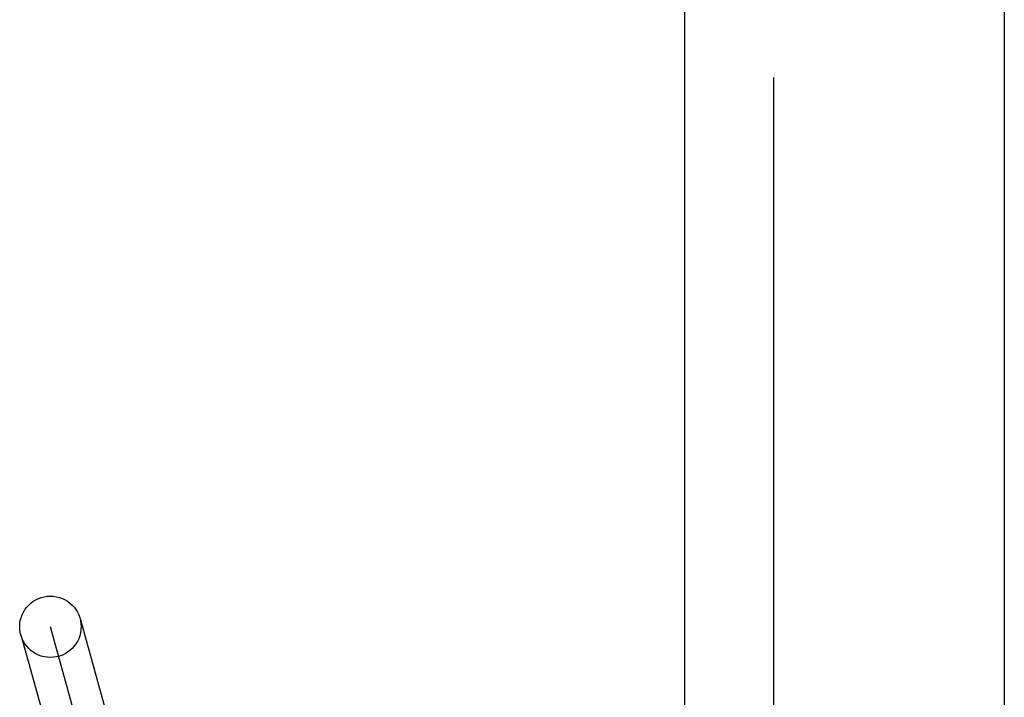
# Model space of a CAD drawing. Header units: inches. Extents: x 0 to 283, y 0 to 183.
# Tile 58 of 76: x 100.259 to 100.58, y 96.801 to 97.021. Entities that reach past the tile are written whole.
import ezdxf

# ---------------------------------------------------------------- set-up
doc = ezdxf.new("R2010")
doc.units = ezdxf.units.IN
doc.header["$LTSCALE"] = 15.583333
doc.header["$MEASUREMENT"] = 0
doc.linetypes.add('HIDDEN', pattern=[0.2, 0.1, -0.1])
doc.layers.add('DEFAULT_2', color=8, linetype='HIDDEN')
doc.layers.add('RIGHTHAND_DOOR_ASSEMBLY', color=7, linetype='CONTINUOUS')

msp = doc.modelspace()

# ---------------------------------------------------------------- linework, layer by layer
at = {"layer": 'DEFAULT_2', "color": 8, "linetype": 'HIDDEN'}
for p, q in [((100.50477, 92.32736), (100.50477, 97.82786)), ((100.27895, 96.82624), (100.32985, 96.64319)), ((100.25969, 96.82088), (100.31058, 96.63784)), ((100.32022, 96.64052), (100.26932, 96.82356))]:
    msp.add_line(p, q, dxfattribs=at)
msp.add_circle((100.26932, 96.82356), 0.01, dxfattribs=at)
at = {"layer": 'RIGHTHAND_DOOR_ASSEMBLY', "color": 8, "linetype": 'HIDDEN'}
msp.add_line((100.57977, 103.69954), (100.57977, 86.88954), dxfattribs=at)
at = {"layer": 'RIGHTHAND_DOOR_ASSEMBLY', "color": 3, "linetype": 'Continuous'}
msp.add_line((100.47577, 87.04454), (100.47577, 103.54454), dxfattribs=at)

doc.saveas('drawing.dxf')
